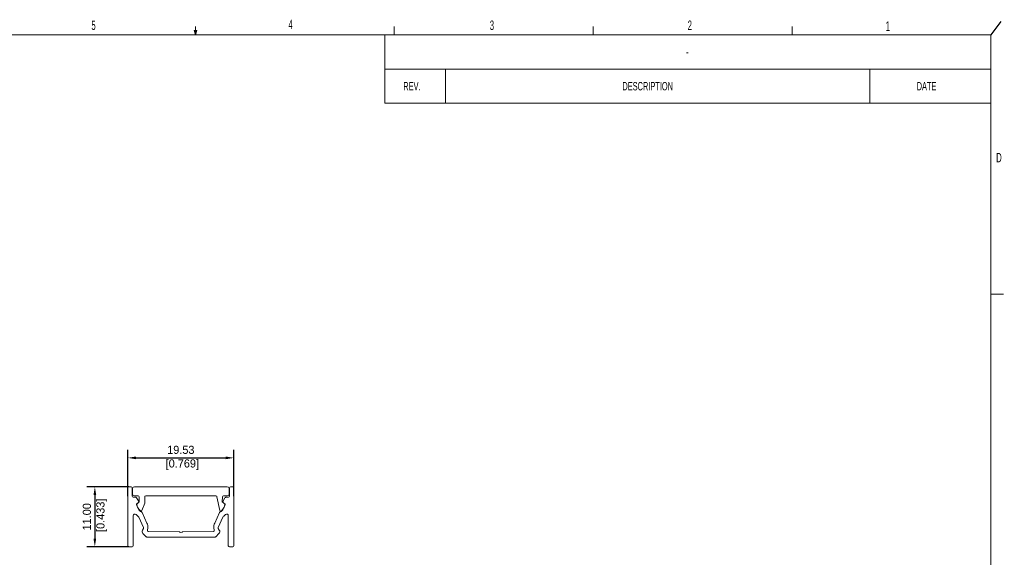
# Model space of a CAD drawing. Header units: millimetres. Extents: x 277434 to 277732, y 110052 to 110248.
# Tile 7 of 7: x 277550 to 277732, y 110149 to 110248. Entities that reach past the tile are written whole.
import ezdxf

# ---------------------------------------------------------------- set-up
doc = ezdxf.new("R2010")
doc.units = ezdxf.units.MM
doc.layers.add('Layer 1', color=7, linetype='Continuous', lineweight=0)
doc.layers.add('图层1', color=7, linetype='Continuous', lineweight=25)
doc.styles.add('SLDTEXTSTYLE0', font='TXT', dxfattribs={"width": 0.605})
doc.dimstyles.new('PATTERN', dxfattribs={"dimscale": 30, "dimtxt": 0.05, "dimasz": 0.05, "dimexe": 0.05, "dimexo": 0, "dimgap": 0.1, "dimtad": 1, "dimzin": 0, "dimdsep": 46, "dimtxsty": 'Standard', "dimcen": 0.1, "dimclrd": 3, "dimclre": 3, "dimclrt": 6, "dimazin": 3, "dimtfac": 1, "dimtdec": 0, "dimtofl": 0, "dimtmove": 0, "dimatfit": 3, "dimfxl": 1, "dimfrac": 2, "dimarcsym": 0})

# ---------------------------------------------------------------- blocks, each defined once
blk = doc.blocks.new('SW_TABLEANNOTATION_0')
at = {"color": 0, "linetype": 'Continuous', "lineweight": 18}
for p, q in [((0, 0), (0, -17.19)), ((152.4, 0), (0, 0)), ((152.4, -17.19), (152.4, 0)), ((0, -8.6), (152.4, -8.6)), ((15.24, -8.6), (15.24, -17.19)), ((121.92, -8.6), (121.92, -17.19)), ((0, -17.19), (152.4, -17.19))]:
    blk.add_line(p, q, dxfattribs=at)
at = {"color": 0, "linetype": 'Continuous', "lineweight": 18, "attachment_point": 1, "style": 'SLDTEXTSTYLE0'}
for s, insert, char_height in [('-', (75.73, -3.24), 2.12), ('REV.', (4.63, -11.84), 2.117), ('DESCRIPTION', (59.72, -11.84), 2.1167), ('DATE', (133.71, -11.84), 2.117)]:
    blk.add_mtext(s, dxfattribs=dict(at, insert=insert, char_height=char_height))
blk = doc.blocks.new('*D32')
at = {"color": 3, "lineweight": -2}
for p, q in [((277570.58, 110161.5), (277562.83, 110161.5)), ((277564.33, 110160), (277564.33, 110152)), ((277570.58, 110150.5), (277562.83, 110150.5))]:
    blk.add_line(p, q, dxfattribs=at)
at = {"color": 3}
for points in [[(277564.58, 110160), (277564.08, 110160), (277564.33, 110161.5)], [(277564.08, 110152), (277564.58, 110152), (277564.33, 110150.5)]]:
    blk.add_solid(points, dxfattribs=at)
at = {"layer": 'Defpoints', "color": 0}
for p in [(277570.58, 110161.5), (277564.33, 110150.5), (277570.58, 110150.5)]:
    blk.add_point(p, dxfattribs=at)
at = {"color": 6, "insert": (277564.33, 110156), "char_height": 1.5, "attachment_point": 5, "rotation": 90}
blk.add_mtext('11.00\\P [0.433]', dxfattribs=at)
blk = doc.blocks.new('*D33')
at = {"color": 3, "lineweight": -2}
for p, q in [((277645.59, 110152.9), (277645.59, 110161.45)), ((277665.11, 110152.9), (277665.11, 110161.45)), ((277647.09, 110159.95), (277663.61, 110159.95))]:
    blk.add_line(p, q, dxfattribs=at)
at = {"color": 3}
for points in [[(277647.09, 110160.2), (277647.09, 110159.7), (277645.59, 110159.95)], [(277663.61, 110159.7), (277663.61, 110160.2), (277665.11, 110159.95)]]:
    blk.add_solid(points, dxfattribs=at)
at = {"layer": 'Defpoints', "color": 0}
for p in [(277665.11, 110159.95), (277645.59, 110152.9), (277665.11, 110152.9)]:
    blk.add_point(p, dxfattribs=at)
at = {"color": 6, "insert": (277655.35, 110159.95), "char_height": 1.5, "attachment_point": 5}
blk.add_mtext('19.53\\P [0.769]', dxfattribs=at)

msp = doc.modelspace()

# ---------------------------------------------------------------- linework, layer by layer
at = {"color": 7, "linetype": 'Continuous', "lineweight": 18}
for p, q in [((277582.838, 110244.701), (277582.838, 110246.277)), ((277619.435, 110244.701), (277619.435, 110246.277)), ((277656.031, 110244.701), (277656.031, 110246.277)), ((277692.627, 110244.701), (277692.627, 110246.277)), ((277436.457, 110244.701), (277729.228, 110244.701)), ((277582.838, 110244.701), (277582.592, 110245.48)), ((277583.072, 110245.48), (277582.592, 110245.48)), ((277582.707, 110245.48), (277582.838, 110244.701)), ((277582.838, 110244.701), (277583.072, 110245.48)), ((277582.93, 110245.48), (277582.838, 110244.701)), ((277729.228, 110054.167), (277729.228, 110244.701)), ((277729.228, 110196.988), (277731.552, 110196.988))]:
    msp.add_line(p, q, dxfattribs=at)
at = {"layer": 'Layer 1'}
for points in [[(277570.387, 110161.305), (277570.387, 110161.411), (277570.473, 110161.497), (277570.579, 110161.497)], [(277570.387, 110150.688), (277570.387, 110150.688), (277570.387, 110161.305), (277570.387, 110161.305)], [(277570.579, 110161.497), (277570.579, 110161.497), (277571.005, 110161.497), (277571.005, 110161.497)], [(277571.005, 110161.497), (277571.112, 110161.497), (277571.197, 110161.411), (277571.197, 110161.305)], [(277571.197, 110161.305), (277571.197, 110161.305), (277571.197, 110159.819), (277571.197, 110159.819)], [(277589.104, 110161.305), (277589.104, 110161.411), (277589.191, 110161.497), (277589.296, 110161.497)], [(277589.104, 110159.819), (277589.104, 110159.819), (277589.104, 110161.305), (277589.104, 110161.305)], [(277589.915, 110161.305), (277589.915, 110161.305), (277589.915, 110150.688), (277589.915, 110150.688)], [(277571.197, 110159.819), (277571.197, 110159.714), (277571.283, 110159.628), (277571.389, 110159.628)], [(277571.389, 110159.628), (277571.389, 110159.628), (277571.858, 110159.585), (277571.858, 110159.585)], [(277571.858, 110159.585), (277571.927, 110159.585), (277571.99, 110159.549), (277572.024, 110159.49)], [(277572.024, 110159.49), (277572.024, 110159.49), (277572.391, 110158.959), (277572.391, 110158.959)], [(277572.391, 110158.959), (277572.469, 110158.825), (277572.438, 110158.655), (277572.32, 110158.556)], [(277587.982, 110158.556), (277587.863, 110158.655), (277587.833, 110158.825), (277587.911, 110158.959)], [(277587.911, 110158.959), (277587.911, 110158.959), (277588.277, 110159.49), (277588.277, 110159.49)], [(277588.277, 110159.49), (277588.312, 110159.549), (277588.375, 110159.585), (277588.444, 110159.585)], [(277588.444, 110159.585), (277588.444, 110159.585), (277588.913, 110159.628), (277588.913, 110159.628)], [(277588.913, 110159.628), (277589.018, 110159.628), (277589.104, 110159.714), (277589.104, 110159.819)], [(277572.103, 110158.404), (277572.067, 110158.374), (277572.044, 110158.375), (277572.047, 110158.327)], [(277572.047, 110158.327), (277572.047, 110158.327), (277572.053, 110158.275), (277572.053, 110158.275)], [(277572.053, 110158.275), (277572.075, 110157.946), (277572.201, 110157.631), (277572.414, 110157.379)], [(277572.32, 110158.556), (277572.32, 110158.556), (277572.103, 110158.404), (277572.103, 110158.404)], [(277572.414, 110157.379), (277572.414, 110157.379), (277572.897, 110156.909), (277572.897, 110156.909)], [(277572.897, 110156.909), (277572.967, 110156.903), (277573.029, 110156.86), (277573.057, 110156.795)], [(277573.057, 110156.795), (277573.057, 110156.795), (277573.913, 110154.834), (277573.913, 110154.834)], [(277586.389, 110154.834), (277586.389, 110154.834), (277587.245, 110156.795), (277587.245, 110156.795)], [(277587.245, 110156.795), (277587.273, 110156.86), (277587.334, 110156.903), (277587.405, 110156.909)], [(277587.405, 110156.909), (277587.475, 110156.915), (277587.6, 110157.036), (277587.6, 110157.036)], [(277587.6, 110157.036), (277587.6, 110157.036), (277587.887, 110157.379), (277587.887, 110157.379)], [(277587.887, 110157.379), (277588.101, 110157.631), (277588.223, 110157.898), (277588.244, 110158.228)], [(277588.199, 110158.404), (277588.199, 110158.404), (277587.982, 110158.556), (277587.982, 110158.556)], [(277588.251, 110158.281), (277588.255, 110158.327), (277588.235, 110158.374), (277588.199, 110158.404)], [(277588.244, 110158.228), (277588.244, 110158.228), (277588.251, 110158.281), (277588.251, 110158.281)], [(277571.578, 110156.508), (277571.452, 110156.462), (277571.368, 110156.343), (277571.368, 110156.209)], [(277571.368, 110156.209), (277571.368, 110156.209), (277571.368, 110150.688), (277571.368, 110150.688)], [(277571.933, 110156.414), (277571.846, 110156.516), (277571.704, 110156.554), (277571.578, 110156.508)], [(277572.328, 110156.04), (277572.328, 110156.04), (277571.933, 110156.414), (277571.933, 110156.414)], [(277572.418, 110155.946), (277572.4, 110155.987), (277572.368, 110156.02), (277572.328, 110156.04)], [(277573.271, 110154.035), (277573.271, 110154.035), (277572.418, 110155.946), (277572.418, 110155.946)], [(277587.884, 110155.946), (277587.884, 110155.946), (277587.031, 110154.035), (277587.031, 110154.035)], [(277588.068, 110156.139), (277588.028, 110156.119), (277587.902, 110155.987), (277587.884, 110155.946)], [(277588.369, 110156.414), (277588.369, 110156.414), (277588.068, 110156.139), (277588.068, 110156.139)], [(277588.724, 110156.508), (277588.597, 110156.554), (277588.456, 110156.516), (277588.369, 110156.414)], [(277588.891, 110156.188), (277588.891, 110156.322), (277588.85, 110156.462), (277588.724, 110156.508)], [(277588.891, 110150.666), (277588.891, 110150.666), (277588.891, 110156.188), (277588.891, 110156.188)], [(277573.174, 110152.933), (277573.009, 110153.098), (277572.984, 110153.355), (277573.112, 110153.549)], [(277573.112, 110153.549), (277573.112, 110153.549), (277573.254, 110153.853), (277573.254, 110153.853)], [(277573.254, 110153.853), (277573.29, 110153.907), (277573.296, 110153.975), (277573.271, 110154.035)], [(277573.913, 110154.834), (277574.034, 110154.558), (277574.096, 110154.259), (277574.096, 110153.958)], [(277574.026, 110153.565), (277574.001, 110153.506), (277574.008, 110153.438), (277574.043, 110153.385)], [(277574.096, 110153.958), (277574.096, 110153.958), (277574.026, 110153.565), (277574.026, 110153.565)], [(277574.043, 110153.385), (277574.079, 110153.331), (277574.139, 110153.3), (277574.203, 110153.3)], [(277574.203, 110153.3), (277574.203, 110153.3), (277579.831, 110153.257), (277579.831, 110153.257)], [(277579.967, 110153.201), (277579.931, 110153.237), (277579.882, 110153.257), (277579.831, 110153.257)], [(277580.036, 110153.143), (277580.036, 110153.143), (277579.967, 110153.201), (277579.967, 110153.201)], [(277580.308, 110153.143), (277580.308, 110153.143), (277580.378, 110153.201), (277580.378, 110153.201)], [(277580.378, 110153.201), (277580.413, 110153.237), (277580.462, 110153.257), (277580.513, 110153.257)], [(277580.513, 110153.257), (277580.513, 110153.257), (277586.098, 110153.3), (277586.098, 110153.3)], [(277586.098, 110153.3), (277586.163, 110153.3), (277586.223, 110153.331), (277586.258, 110153.385)], [(277586.205, 110153.958), (277586.205, 110154.259), (277586.268, 110154.558), (277586.389, 110154.834)], [(277586.275, 110153.565), (277586.275, 110153.565), (277586.205, 110153.958), (277586.205, 110153.958)], [(277586.258, 110153.385), (277586.294, 110153.438), (277586.3, 110153.506), (277586.275, 110153.565)], [(277587.031, 110154.035), (277587.005, 110153.975), (277587.011, 110153.907), (277587.047, 110153.852)], [(277587.047, 110153.852), (277587.047, 110153.852), (277587.232, 110153.549), (277587.232, 110153.549)], [(277587.232, 110153.549), (277587.361, 110153.355), (277587.335, 110153.097), (277587.17, 110152.933)], [(277573.769, 110152.336), (277573.769, 110152.336), (277573.174, 110152.933), (277573.174, 110152.933)], [(277573.905, 110152.281), (277573.854, 110152.281), (277573.805, 110152.301), (277573.769, 110152.336)], [(277586.44, 110152.281), (277586.44, 110152.281), (277573.905, 110152.281), (277573.905, 110152.281)], [(277580.036, 110153.143), (277580.111, 110153.068), (277580.233, 110153.068), (277580.308, 110153.143)], [(277586.576, 110152.336), (277586.539, 110152.301), (277586.49, 110152.281), (277586.44, 110152.281)], [(277587.17, 110152.933), (277587.17, 110152.933), (277586.576, 110152.336), (277586.576, 110152.336)], [(277570.579, 110150.497), (277570.473, 110150.497), (277570.387, 110150.582), (277570.387, 110150.688)], [(277571.176, 110150.497), (277571.176, 110150.497), (277570.579, 110150.497), (277570.579, 110150.497)], [(277571.368, 110150.688), (277571.368, 110150.582), (277571.282, 110150.497), (277571.176, 110150.497)], [(277589.126, 110150.497), (277589.02, 110150.497), (277588.891, 110150.561), (277588.891, 110150.666)], [(277589.723, 110150.497), (277589.723, 110150.497), (277589.126, 110150.497), (277589.126, 110150.497)], [(277589.915, 110150.688), (277589.915, 110150.582), (277589.828, 110150.497), (277589.723, 110150.497)]]:
    msp.add_open_spline(points, degree=3, dxfattribs=at)
for points, knots in [([(277587.653, 110157.063), (277587.606, 110157.008), (277587.534, 110156.984), (277587.464, 110156.999), (277587.394, 110157.015), (277587.339, 110157.068), (277587.32, 110157.137), (277587.32, 110157.137), (277586.802, 110159.649), (277586.802, 110159.649), (277586.802, 110159.755), (277586.716, 110159.841), (277586.61, 110159.841), (277586.61, 110159.841), (277573.691, 110159.841), (277573.691, 110159.841), (277573.586, 110159.841), (277573.499, 110159.755), (277573.499, 110159.649), (277573.499, 110159.649), (277573.499, 110158.481), (277573.499, 110158.481), (277573.499, 110158.481), (277572.982, 110157.137), (277572.982, 110157.137), (277572.963, 110157.068), (277572.907, 110157.015), (277572.838, 110156.999), (277572.768, 110156.984), (277572.695, 110157.008), (277572.649, 110157.063), (277572.377, 110157.306), (277571.975, 110157.973), (277571.965, 110158.312), (277571.965, 110158.312), (277572.477, 110158.736), (277572.477, 110158.736), (277572.477, 110158.736), (277572.477, 110159.649), (277572.477, 110159.649), (277572.477, 110159.755), (277572.39, 110159.841), (277572.285, 110159.841), (277572.285, 110159.841), (277571.602, 110159.841), (277571.602, 110159.841), (277571.426, 110159.841), (277571.283, 110159.983), (277571.283, 110160.159), (277571.283, 110160.159), (277571.283, 110161.22), (277571.283, 110161.22), (277571.283, 110161.397), (277571.426, 110161.539), (277571.602, 110161.539), (277571.602, 110161.539), (277588.699, 110161.539), (277588.699, 110161.539), (277588.876, 110161.539), (277589.019, 110161.397), (277589.019, 110161.22), (277589.019, 110161.22), (277589.019, 110160.159), (277589.019, 110160.159), (277589.019, 110159.983), (277588.876, 110159.841), (277588.699, 110159.841), (277588.699, 110159.841), (277588.017, 110159.841), (277588.017, 110159.841), (277587.911, 110159.841), (277587.825, 110159.755), (277587.825, 110159.649), (277587.825, 110159.649), (277587.783, 110158.736), (277587.783, 110158.736), (277587.783, 110158.736), (277588.294, 110158.329), (277588.294, 110158.329), (277588.283, 110157.991), (277587.973, 110157.257), (277587.653, 110157.063)], [0, 0, 0, 0, 1, 1, 1, 2, 2, 2, 3, 3, 3, 4, 4, 4, 5, 5, 5, 6, 6, 6, 7, 7, 7, 8, 8, 8, 9, 9, 9, 10, 10, 10, 11, 11, 11, 12, 12, 12, 13, 13, 13, 14, 14, 14, 15, 15, 15, 16, 16, 16, 17, 17, 17, 18, 18, 18, 19, 19, 19, 20, 20, 20, 21, 21, 21, 22, 22, 22, 23, 23, 23, 24, 24, 24, 25, 25, 25, 26, 26, 26, 27, 27, 27, 27]), ([(277589.296, 110161.497), (277589.296, 110161.497), (277589.723, 110161.497), (277589.723, 110161.497), (277589.828, 110161.497), (277589.915, 110161.411), (277589.915, 110161.305)], [76, 76, 76, 76, 77, 77, 77, 78, 78, 78, 78])]:
    msp.add_open_spline(points, degree=3, knots=knots, dxfattribs=at)
at = {"layer": '图层1'}
msp.add_line((277731.055, 110247.185), (277729.228, 110244.701), dxfattribs=at)

# ---------------------------------------------------------------- block references
at = {"color": 7, "linetype": 'Continuous', "lineweight": 18, "xscale": 0.7318361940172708, "yscale": 0.7318361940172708, "zscale": 0.7318361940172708}
msp.add_blockref('SW_TABLEANNOTATION_0', (277617.697, 110244.701), dxfattribs=at)

# ---------------------------------------------------------------- texts
at = {"color": 7, "linetype": 'Continuous', "lineweight": 0, "char_height": 1.743, "attachment_point": 1, "style": 'SLDTEXTSTYLE0'}
for s, insert in [('4', (277599.953, 110247.501)), ('3', (277637.003, 110247.343)), ('2', (277673.422, 110247.343)), ('5', (277563.691, 110247.343)), ('1', (277709.842, 110247.185)), ('D', (277730.183, 110222.992))]:
    msp.add_mtext(s, dxfattribs=dict(at, insert=insert))

# ---------------------------------------------------------------- dimensions: what is measured, and where the dimension line sits
dim = msp.add_linear_dim(base=(277589.915, 110166.853), p1=(277570.387, 110159.798), p2=(277589.915, 110159.798), dimstyle='PATTERN', override={"dimpost": '\\X'})
dim.commit()
dim.dimension.update_dxf_attribs({"geometry": '*D33', "text_midpoint": (277580.151, 110166.853), "dimtype": 160, "insert": (-75.2, 6.899)})
dim = msp.add_linear_dim(base=(277564.327, 110150.497), p1=(277570.579, 110161.497), p2=(277570.579, 110150.497), angle=90, dimstyle='PATTERN', override={"dimpost": '\\X'})
dim.commit()
dim.dimension.update_dxf_attribs({"geometry": '*D32', "text_midpoint": (277564.327, 110155.997), "dimtype": 160})

doc.saveas('drawing.dxf')
